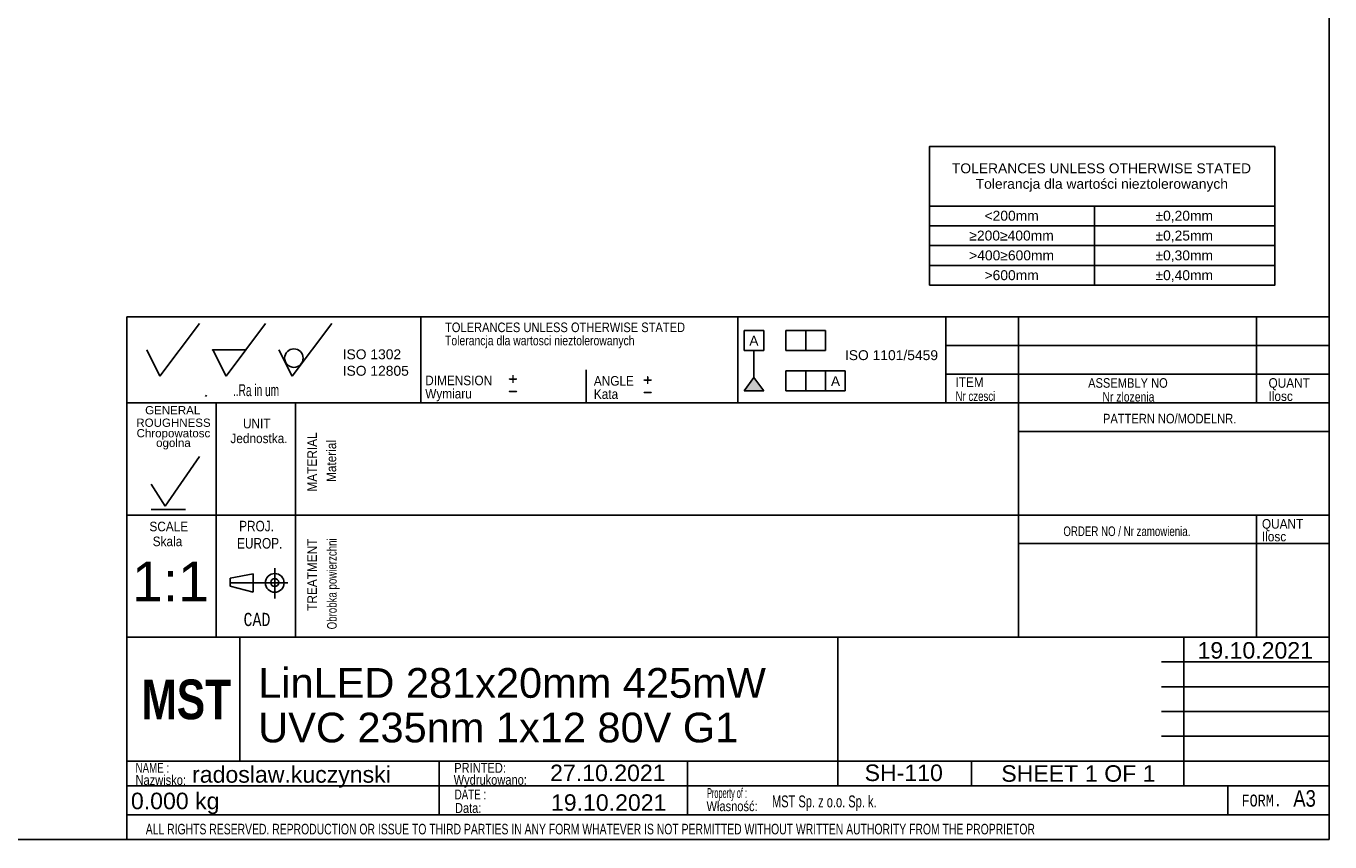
# Model space of a CAD drawing. Header units: millimetres. Extents: x 16 to 406, y 13 to 285.
# Tile 2 of 3: x 208 to 406, y 13 to 137. Entities that reach past the tile are written whole.
import ezdxf
from ezdxf.entities.mleader import LeaderData, LeaderLine
from ezdxf.enums import TextEntityAlignment as Align
from ezdxf.lldxf.tags import DXFTag
from ezdxf.math import Vec2, Vec3

# ---------------------------------------------------------------- set-up
doc = ezdxf.new("R2010")
doc.units = ezdxf.units.MM
for name, color, linetype in [('10', 7, 'Continuous'), ('Default', 7, 'Continuous'), ('frame', 7, 'Continuous')]:
    doc.layers.add(name, color=color, linetype=linetype)
doc.styles.add('SEACAD_Arial', font='arial.ttf')
doc.styles.add('SEACAD_Lucida_Console', font='lucon.TTF', dxfattribs={"width": 0.8})
tags = doc.linetypes.add('CENTER2', pattern=[28.575, 19.05, -3.175, 3.175, -3.175]).pattern_tags.tags
tags[10:11] = [DXFTag(74, 4), DXFTag(75, 0), DXFTag(340, '0'), DXFTag(46, 0.0), DXFTag(50, 0.0), DXFTag(44, 0.0), DXFTag(45, 0.0)]
tags[8:9] = [DXFTag(74, 4), DXFTag(75, 0), DXFTag(340, '0'), DXFTag(46, 0.0), DXFTag(50, 0.0), DXFTag(44, 0.0), DXFTag(45, 0.0)]
tags[6:7] = [DXFTag(74, 4), DXFTag(75, 0), DXFTag(340, '0'), DXFTag(46, 0.0), DXFTag(50, 0.0), DXFTag(44, 0.0), DXFTag(45, 0.0)]
tags[4:5] = [DXFTag(74, 4), DXFTag(75, 0), DXFTag(340, '0'), DXFTag(46, 0.0), DXFTag(50, 0.0), DXFTag(44, 0.0), DXFTag(45, 0.0)]

# ---------------------------------------------------------------- blocks, each defined once
blk = doc.blocks.new('SEANNOT_GROUP5')
at = {"layer": 'Default', "color": 7, "linetype": 'Continuous', "style": 'SEACAD_Arial'}
for s, p in [('LinLED 281x20mm 425mW', (243.54, 39.53)), ('UVC 235nm 1x12 80V G1', (243.54, 32.78))]:
    blk.add_text(s, height=4.5, dxfattribs=at).set_placement(p, align=Align.TOP_LEFT)
blk = doc.blocks.new('SEANNOT_GROUP6')
at = {"layer": 'Default', "color": 7, "linetype": 'Continuous', "style": 'SEACAD_Arial'}
blk.add_text('radoslaw.kuczynski', height=2.5, dxfattribs=at).set_placement((233.53, 24.68), align=Align.TOP_LEFT)
blk = doc.blocks.new('SEANNOT_GROUP7')
at = {"layer": 'Default', "color": 7, "linetype": 'Continuous', "style": 'SEACAD_Arial'}
blk.add_text('SH-110', height=2.5, dxfattribs=at).set_placement((335.35, 24.93), align=Align.TOP_LEFT)
blk = doc.blocks.new('SEANNOT_GROUP8')
at = {"layer": 'Default', "color": 7, "linetype": 'Continuous', "style": 'SEACAD_Arial'}
blk.add_text('19.10.2021', height=2.5, dxfattribs=at).set_placement((287.86, 20.42), align=Align.TOP_LEFT)
blk = doc.blocks.new('SEANNOT_GROUP9')
at = {"layer": 'Default', "color": 7, "linetype": 'Continuous', "style": 'SEACAD_Arial'}
blk.add_text('1:1', height=6, dxfattribs=at).set_placement((224.43, 55.64), align=Align.TOP_LEFT)
blk = doc.blocks.new('_Dot')
at = {"color": 0, "linetype": 'ByBlock', "lineweight": -2}
blk.add_line((-0.5, 0), (-1, 0), dxfattribs=at)
at = {"color": 0, "linetype": 'ByBlock', "const_width": 0.5}
blk.add_lwpolyline([(-0.25, 0, 1), (0.25, 0, 1)], format="xyb", close=True, dxfattribs=at)
blk = doc.blocks.new('SEANNOT_GROUP11')
at = {"layer": 'Default', "color": 7, "linetype": 'Continuous', "style": 'SEACAD_Arial'}
blk.add_text('27.10.2021', height=2.5, dxfattribs=at).set_placement((287.73, 24.91), align=Align.TOP_LEFT)
blk = doc.blocks.new('SEANNOT_GROUP12')
at = {"layer": 'Default', "color": 7, "linetype": 'Continuous', "style": 'SEACAD_Arial'}
for s, p in [('SHEET ', (356.04, 24.82)), ('1', (368.7, 24.82)), (' OF ', (370.66, 24.82)), ('1', (377.45, 24.82))]:
    blk.add_text(s, height=2.5, dxfattribs=at).set_placement(p, align=Align.TOP_LEFT)
blk = doc.blocks.new('SEANNOT_GROUP13')
at = {"layer": 'Default', "color": 7, "linetype": 'Continuous', "style": 'SEACAD_Arial'}
blk.add_text('19.10.2021', height=2.5, dxfattribs=at).set_placement((385.75, 43.46), align=Align.TOP_LEFT)
blk = doc.blocks.new('SE2')
at = {"layer": 'frame', "color": 7, "linetype": 'Continuous'}
for p, q in [((345.16, 109.48), (397.44, 109.48)), ((370.16, 109.48), (370.16, 106.48)), ((345.16, 106.48), (397.44, 106.48)), ((370.16, 106.48), (370.16, 103.48)), ((345.16, 103.48), (397.44, 103.48)), ((370.16, 103.48), (370.16, 100.48)), ((345.16, 100.48), (397.44, 100.48)), ((370.16, 100.48), (370.16, 97.48))]:
    blk.add_line(p, q, dxfattribs=at)
blk.add_lwpolyline([(345.16, 97.48), (345.16, 118.48), (397.44, 118.48), (397.44, 97.48), (345.16, 97.48)], dxfattribs=at)
at = {"layer": 'frame', "color": 7, "linetype": 'Continuous', "style": 'SEACAD_Arial'}
for s, p in [('TOLERANCES UNLESS OTHERWISE STATED', (348.56, 115.94)), ('Tolerancja dla wartości nieztolerowanych', (352.16, 113.59)), ('<200mm', (353.5, 108.76)), ('±0,20mm', (379.38, 108.76)), ('≥200≥400mm', (351.2, 105.76)), ('±0,25mm', (379.38, 105.76)), ('>400≥600mm', (351.17, 102.76)), ('±0,30mm', (379.38, 102.76)), ('>600mm', (353.5, 99.76)), ('±0,40mm', (379.38, 99.76))]:
    blk.add_text(s, height=1.5, dxfattribs=at).set_placement(p, align=Align.TOP_LEFT)

msp = doc.modelspace()

# ---------------------------------------------------------------- hatches: boundary and pattern name
at = {"layer": 'Default', "linetype": 'Continuous'}
msp.add_hatch(color=7, dxfattribs=at).paths.add_polyline_path([(318.589, 83.506), (317.089, 81.521), (320.089, 81.521)])

# ---------------------------------------------------------------- linework, layer by layer
at = {"layer": '10', "color": 7, "linetype": 'Continuous'}
for p, q in [((228.666, 83.702), (234.666, 91.702)), ((238.666, 83.702), (244.666, 91.702)), ((248.666, 83.702), (254.666, 91.702)), ((268.166, 92.702), (268.166, 79.702)), ((316.166, 92.702), (316.166, 79.702)), ((347.666, 92.702), (347.666, 79.702)), ((358.666, 92.702), (358.666, 44.202)), ((394.666, 92.702), (394.666, 79.702)), ((226.666, 87.702), (228.666, 83.702)), ((236.666, 87.702), (241.666, 87.702)), ((236.666, 87.702), (238.666, 83.702)), ((246.666, 87.702), (248.666, 83.702)), ((405.666, 88.369), (347.666, 88.369)), ((293.166, 84.702), (293.166, 79.702)), ((405.666, 84.036), (347.666, 84.036)), ((405.666, 79.702), (223.666, 79.702)), ((235.541, 80.629), (235.717, 80.835)), ((237.166, 79.702), (237.166, 44.202)), ((237.166, 79.702), (237.166, 45.702)), ((249.166, 79.702), (249.166, 44.202)), ((405.666, 75.369), (358.666, 75.369)), ((229.469, 64.067), (234.668, 71.572)), ((227.327, 67.349), (229.469, 64.067)), ((227.327, 63.528), (232.526, 63.528)), ((405.666, 62.702), (223.666, 62.702)), ((394.666, 62.702), (394.666, 44.202)), ((405.666, 58.369), (358.666, 58.369)), ((239.312, 53.117), (242.798, 53.809)), ((242.798, 53.809), (242.798, 51.041)), ((246.041, 54.678), (246.041, 50.07)), ((246.041, 54.678), (246.041, 50.07)), ((239.312, 51.925), (239.312, 53.117)), ((242.798, 51.041), (239.312, 51.925)), ((331.291, 44.202), (223.666, 44.202)), ((331.166, 44.202), (223.666, 44.202)), ((240.77, 25.544), (240.77, 44.294)), ((380.291, 44.202), (405.791, 44.202)), ((383.666, 21.702), (383.666, 44.202)), ((380.291, 40.452), (405.791, 40.452)), ((380.291, 36.702), (405.791, 36.702)), ((380.291, 32.952), (405.791, 32.952)), ((380.291, 29.202), (405.791, 29.202)), ((223.666, 25.452), (405.791, 25.452)), ((270.926, 25.414), (270.926, 17.289)), ((308.524, 25.452), (308.524, 17.327)), ((351.541, 25.452), (351.541, 21.702)), ((223.666, 21.702), (380.291, 21.702)), ((390.354, 21.702), (390.354, 17.327)), ((223.666, 17.327), (405.666, 17.327))]:
    msp.add_line(p, q, dxfattribs=at)
at = {"layer": '10', "color": 7, "linetype": 'CENTER2'}
msp.add_line((239.312, 52.425), (248.028, 52.425), dxfattribs=at)
at = {"layer": '10', "color": 7, "linetype": 'Continuous'}
for points in [[(405.666, 13.577), (405.666, 284.577), (15.666, 284.577), (15.666, 13.577), (405.666, 13.577)], [(405.666, 13.577), (405.666, 92.702), (223.666, 92.702), (223.666, 13.577), (405.666, 13.577)], [(331.291, 44.202), (331.291, 21.702), (405.666, 21.702), (405.666, 44.202), (331.291, 44.202)]]:
    msp.add_lwpolyline(points, dxfattribs=at)
for centre, radius in [((248.939, 86.457), 1.402), ((246.041, 52.425), 1.415), ((246.041, 52.484), 0.607)]:
    msp.add_circle(centre, radius, dxfattribs=at)
msp.add_point((236.666, 87.702), dxfattribs=at)
at = {"layer": 'Default', "color": 7, "linetype": 'Continuous'}
for p, q in [((317.089, 87.611), (317.089, 90.611)), ((317.089, 90.611), (320.089, 90.611)), ((320.089, 90.611), (320.089, 87.611)), ((323.424, 87.611), (323.424, 90.611)), ((323.424, 90.611), (329.424, 90.611)), ((326.424, 90.611), (326.424, 87.611)), ((329.424, 90.611), (329.424, 87.611)), ((320.089, 87.611), (317.089, 87.611)), ((318.589, 83.506), (318.589, 87.611)), ((329.424, 87.611), (323.424, 87.611)), ((317.089, 81.521), (318.589, 83.506)), ((318.589, 83.506), (320.089, 81.521)), ((323.424, 81.521), (323.424, 84.521)), ((323.424, 84.521), (332.424, 84.521)), ((326.424, 84.521), (326.424, 81.521)), ((329.424, 81.521), (329.424, 84.521)), ((332.424, 84.521), (332.424, 81.521)), ((320.089, 81.521), (317.089, 81.521)), ((332.424, 81.521), (323.424, 81.521))]:
    msp.add_line(p, q, dxfattribs=at)

# ---------------------------------------------------------------- block references
at = {"layer": 'Default'}
for name in ['SEANNOT_GROUP9', 'SEANNOT_GROUP13', 'SEANNOT_GROUP5', 'SEANNOT_GROUP6', 'SEANNOT_GROUP11', 'SEANNOT_GROUP7', 'SEANNOT_GROUP12', 'SEANNOT_GROUP8']:
    msp.add_blockref(name, (0, 0), dxfattribs=at)
at = {"layer": 'frame'}
msp.add_blockref('SE2', (0, 0), dxfattribs=at)

# ---------------------------------------------------------------- texts
at = {"layer": '10', "attachment_point": 1}
for s, insert, char_height, width, style in [('{\\farial rounded mt|b0||i0||c0|p34;\\C7;\\H1.45000002;\\W0.83002;TOLERANCES UNLESS OTHERWISE STATED}', (271.823, 91.84), 1.45, 38.61414, 'SEACAD_Arial'), ('{\\farial rounded mt|b0||i0||c0|p34;\\C7;\\H1.45000002;\\W0.77704;Tolerancja dla wartosci nieztolerowanych}', (271.823, 89.84), 1.45, 36.02936, 'SEACAD_Arial'), ('{\\farial rounded mt|b0||i0||c0|p34;\\C7;\\H1.45000002;\\W0.883;DIMENSION}', (268.823, 83.801), 1.45, 10.15001, 'SEACAD_Arial'), ('{\\farial rounded mt|b0||i0||c0|p34;\\C7;\\H1.45000002;\\W0.883;ANGLE}', (294.351, 83.737), 1.45, 6.05218, 'SEACAD_Arial'), ('{\\farial rounded mt|b0||i0||c0|p34;\\C7;\\H1.45000002;\\W0.883;ITEM}', (349.106, 83.545), 1.45, 4.25544, 'SEACAD_Arial'), ('{\\farial rounded mt|b0||i0||c0|p34;\\C7;\\H1.45000002;\\W0.83002;ASSEMBLY NO}', (369.185, 83.418), 1.45, 12.82936, 'SEACAD_Arial'), ('{\\farial rounded mt|b0||i0||c0|p34;\\C7;\\H1.45000002;\\W0.883;QUANT}', (396.497, 83.418), 1.45, 6.24131, 'SEACAD_Arial'), ('{\\farial rounded mt|b0||i0||c0|p34;\\C7;\\H1.8;\\W0.608;..Ra in um}', (239.73, 82.502), 1.8, 8.92175, 'SEACAD_Arial'), ('{\\farial rounded mt|b0||i0||c0|p34;\\C7;\\H1.45000002;\\W0.883;Wymiaru}', (268.823, 81.801), 1.45, 8.67569, 'SEACAD_Arial'), ('{\\farial rounded mt|b0||i0||c0|p34;\\C7;\\H1.45000002;\\W0.883;Kata}', (294.351, 81.737), 1.45, 5.07501, 'SEACAD_Arial'), ('{\\farial rounded mt|b0||i0||c0|p34;\\C7;\\H1.45000002;\\W0.72406;Nr czesci }', (349.106, 81.418), 1.45, 7.78588, 'SEACAD_Arial'), ('{\\farial rounded mt|b0||i0||c0|p34;\\C7;\\H1.45000002;\\W0.77704;Nr zlozenia}', (371.349, 81.319), 1.45, 9.50428, 'SEACAD_Arial'), ('{\\farial rounded mt|b0||i0||c0|p34;\\C7;\\H1.45000002;\\W0.883;Ilosc}', (396.497, 81.418), 1.45, 6.93479, 'SEACAD_Arial'), ('{\\farial rounded mt|b0||i0||c0|p34;\\C7;\\H1.45000002;\\W0.883;UNIT}', (241.233, 77.275), 1.45, 4.16088, 'SEACAD_Arial'), ('{\\farial rounded mt|b0||i0||c0|p34;\\C7;\\H1.45000002;\\W0.83002;PATTERN NO/MODELNR.}', (371.438, 78.024), 1.45, 21.43479, 'SEACAD_Arial'), ('{\\farial rounded mt|b0||i0||c0|p34;\\C7;\\H1.45000002;\\W0.883;Jednostka.}', (239.329, 75.036), 1.45, 8.72628, 'SEACAD_Arial'), ('{\\farial rounded mt|b0||i0||c0|p34;\\C7;\\H1.45000002;\\W0.883;SCALE}', (227.067, 61.69), 1.45, 5.86305, 'SEACAD_Arial'), ('{\\farial rounded mt|b0||i0||c0|p34;\\C7;\\H1.60000002;\\W0.8;PROJ.}', (240.654, 61.826), 1.6, 5.11305, 'SEACAD_Arial'), ('{\\farial rounded mt|b0||i0||c0|p34;\\C7;\\H1.45000002;\\W0.883;QUANT}', (395.497, 62.085), 1.45, 6.24131, 'SEACAD_Arial'), ('{\\farial rounded mt|b0||i0||c0|p34;\\C7;\\H1.45000002;\\W0.883;Skala}', (227.568, 59.436), 1.45, 5.77723, 'SEACAD_Arial'), ('{\\farial rounded mt|b0||i0||c0|p34;\\C7;\\H1.60000002;\\W0.8;EUROP.}', (240.336, 59.22), 1.6, 6.64349, 'SEACAD_Arial'), ('{\\farial rounded mt|b0||i0||c0|p34;\\C7;\\H1.45000002;\\W0.72406;ORDER NO / Nr zamowienia.}', (365.438, 60.97), 1.45, 25.03089, 'SEACAD_Arial'), ('{\\farial rounded mt|b0||i0||c0|p34;\\C7;\\H1.45000002;\\W0.883;Ilosc}', (395.497, 60.165), 1.45, 6.93479, 'SEACAD_Arial'), ('{\\fLucida Console|b0||i0||c0|p34;\\C7;\\H1.99999998;\\W0.8;CAD}', (241.316, 47.895), 2, 4.53334, 'SEACAD_Lucida_Console'), ('{\\farial rounded mt|b0||i0||c0|p34;\\C7;\\H1.5;\\W0.704;NAME :}', (224.968, 25.176), 1.5, 5.5761, 'SEACAD_Arial'), ('{\\farial rounded mt|b0||i0||c0|p34;\\C7;\\H1.5;\\W0.8;PRINTED:}', (273.216, 25.176), 1.5, 8.9879, 'SEACAD_Arial'), ('{\\farial rounded mt|b0||i0||c0|p34;\\C7;\\H1.5;\\W0.8;Nazwisko:}', (224.968, 23.329), 1.5, 7.67838, 'SEACAD_Arial'), ('{\\farial rounded mt|b0||i0||c0|p34;\\C7;\\H1.5;\\W0.8;Wydrukowano:}', (273.128, 23.366), 1.5, 11.43865, 'SEACAD_Arial'), ('{\\farial rounded mt|b0||i0||c0|p34;\\C7;\\H1.5;\\W0.704;DATE :}', (273.282, 21.148), 1.5, 5.2174, 'SEACAD_Arial'), ('{\\farial rounded mt|b0||i0||c0|p34;\\C7;\\H1.5;\\W0.46208;Property of :}', (311.497, 21.358), 1.5, 8.86958, 'SEACAD_Arial'), ('{\\farial rounded mt|b0||i0||c0|p34;\\C7;\\H1.8;\\W0.667;MST Sp. z o.o. Sp. k.}', (321.317, 20.244), 1.8, 58.30436, 'SEACAD_Arial'), ('{\\fLucida Console|b0||i0||c0|p34;\\C7;\\H1.8;\\W0.8;FORM.}', (392.416, 20.377), 1.8, 6.80001, 'SEACAD_Lucida_Console'), ('{\\farial rounded mt|b0||i0||c0|p34;\\C7;\\H2.50000002;\\W0.8;A3}', (400.244, 21.047), 2.5, 3.31523, 'SEACAD_Arial'), ('{\\farial rounded mt|b0||i0||c0|p34;\\C7;\\H1.5;\\W0.8;Data:}', (273.325, 19.098), 1.5, 6.19566, 'SEACAD_Arial'), ('{\\farial rounded mt|b0||i0||c0|p34;\\C7;\\H1.5;\\W0.8;Własność:}', (311.414, 19.374), 1.5, 10.89131, 'SEACAD_Arial'), ('{\\farial rounded mt|b0||i0||c0|p34;\\C7;\\H1.60000002;\\W0.704;ALL RIGHTS RESERVED. REPRODUCTION OR ISSUE TO THIRD PARTIES IN ANY FORM WHATEVER IS NOT PERMITTED WITHOUT WRITTEN AUTHORITY FROM THE PROPRIETOR}', (226.514, 15.955), 1.6, 148.00001, 'SEACAD_Arial')]:
    msp.add_mtext(s, dxfattribs=dict(at, insert=insert, char_height=char_height, width=width, style=style))
at = {"layer": '10', "char_height": 1.25, "attachment_point": 1}
for s, insert, width in [('{\\fArial|b0||i0||c0|p34;\\C7;\\H1.2499998;\\W1.;GENERAL}', (226.419, 79.196), 8.3424), ('{\\fArial|b0||i0||c0|p34;\\C7;\\H1.2499998;\\W1.;ROUGHNESS}', (225.084, 77.302), 11.22283)]:
    msp.add_mtext(s, dxfattribs=dict(at, insert=insert, width=width))
at = {"layer": '10', "insert": (230.703, 74.174), "char_height": 1.25, "width": 11.65265, "attachment_point": 5, "line_spacing_factor": 0.7}
msp.add_mtext('{\\fArial|b0||i0||c0|p34;\\C7;\\H1.24999998;\\W1.;Chropowatosc\\P}{\\fArial|b0||i0||c0|p34;\\C7;\\H1.24999998;\\W1.;ogolna}', dxfattribs=at)
at = {"layer": '10', "char_height": 1.45, "attachment_point": 1, "rotation": 89.99999, "style": 'SEACAD_Arial'}
for s, insert, width in [('{\\farial rounded mt|b0||i0||c0|p34;\\C7;\\H1.45000002;\\W0.883;MATERIAL}', (250.968, 66.261), 8.92066), ('{\\farial rounded mt|b0||i0||c0|p34;\\C7;\\H1.45000002;\\W0.883;Material}', (253.888, 67.703), 7.15315), ('{\\farial rounded mt|b0||i0||c0|p34;\\C7;\\H1.45000002;\\W0.72406;Obrobka powierzchni}', (253.968, 45.395), 17.04755), ('{\\farial rounded mt|b0||i0||c0|p34;\\C7;\\H1.45000002;\\W0.883;TREATMENT}', (250.968, 48.199), 10.87501)]:
    msp.add_mtext(s, dxfattribs=dict(at, insert=insert, width=width))
at = {"layer": 'Default'}
for s, insert, char_height, width, attachment_point in [('{\\fArial CE|b0||i0||c0|p34;\\C7;\\H1.5;\\W1.;A}', (318.583, 89.835), 1.5, 1.40218, 2), ('{\\fArial|b0||i0||c0|p34;\\C7;\\H1.5;\\W1.;ISO 1302 \\P}{\\fArial|b0||i0||c0|p34;\\C7;\\H1.5;\\W1.;ISO 12805}', (256.327, 87.785), 1.5, 10.48633, 1), ('{\\fArial|b0||i0||c0|p34;\\C7;\\H1.5;\\W1.;ISO 1101/5459}', (339.414, 87.653), 1.5, 14.66134, 2), ('{\\fSolid Edge ISO|b0||i0||c0|p34;\\C7;\\H2.5;\\W1.;+\\P}', (281.293, 84.797), 2.5, 1.88245, 1), ('{\\fSolid Edge ISO|b0||i0||c0|p34;\\C7;\\H2.5;\\W1.;+\\P}', (301.686, 84.64), 2.5, 1.88245, 1), ('{\\fArial CE|b0||i0||c0|p34;\\C7;\\H1.5;\\W1.;A}', (330.939, 83.709), 1.5, 1.40218, 2), ('{\\fSolid Edge ISO|b0||i0||c0|p34;\\C7;\\H2.5;\\W1.;-\\P}', (281.293, 82.914), 2.5, 1.88245, 1), ('{\\fSolid Edge ISO|b0||i0||c0|p34;\\C7;\\H2.5;\\W1.;-\\P}', (301.686, 82.758), 2.5, 1.88245, 1), ('{\\fImpact|b0||i0||c0|p34;\\C7;\\H6.;\\W1.;MST}', (225.853, 37.789), 6, 14.45318, 1)]:
    msp.add_mtext(s, dxfattribs=dict(at, insert=insert, char_height=char_height, width=width, attachment_point=attachment_point))

# ---------------------------------------------------------------- leaders
at = {"layer": 'Default', "color": 7, "linetype": 'Continuous'}
ml = msp.add_multileader_mtext('Standard', dxfattribs=at)
ml.set_content('{\\pxsm0.9;\\fArial|b0||i0||c0|p34;\\W1.;0.000 kg\\P}', color=256)
ml.set_leader_properties()
ml.set_arrow_properties(name='DOT')
ml.build(insert=Vec2(0, 0))
ml.multileader.update_dxf_attribs({"leader_type": 0, "dogleg_length": 0, "arrow_head_size": 2.5})
ctx = ml.context
ctx.base_point, ctx.char_height, ctx.arrow_head_size, ctx.landing_gap_size = Vec3(222.27, 19.052), 2.5, 2.5, 0.875
ctx.mtext.insert = Vec3(224.27, 20.668)

doc.saveas('drawing.dxf')
